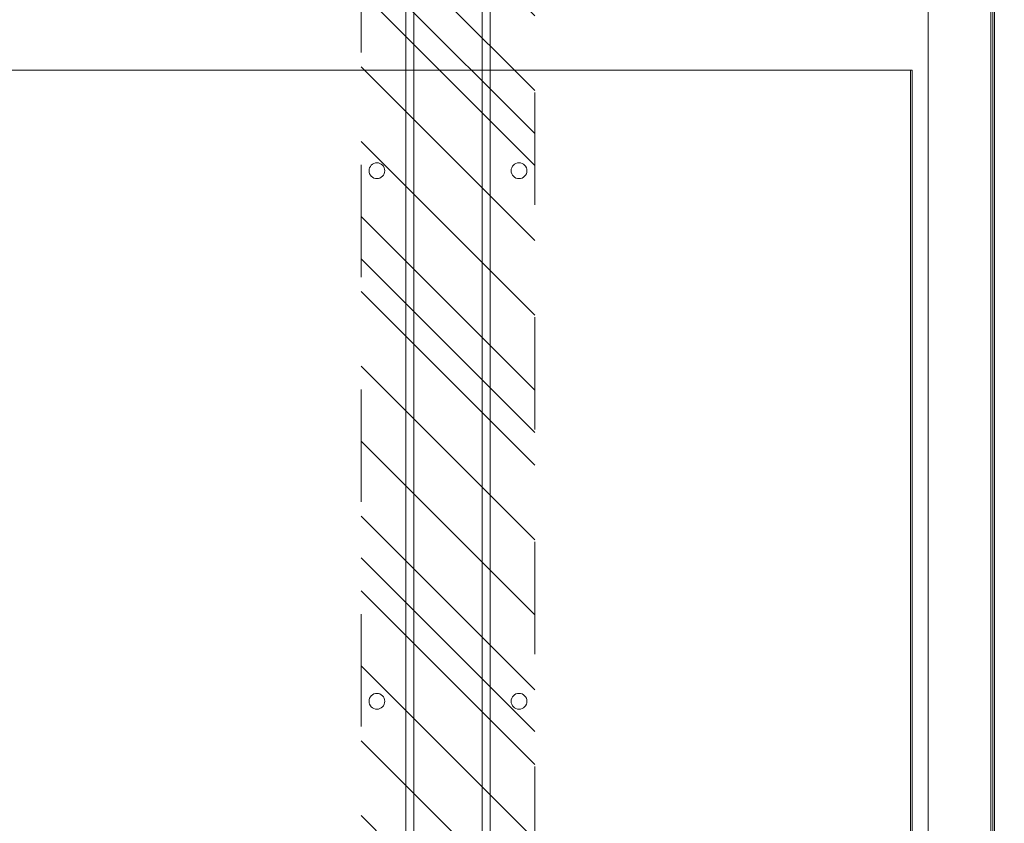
# Model space of a CAD drawing. Header units: inches. Extents: x -416 to -272, y -73 to 47.
# Tile 102 of 206: x -355 to -344, y 8 to 17. Entities that reach past the tile are written whole.
import ezdxf

# ---------------------------------------------------------------- set-up
doc = ezdxf.new("R2010")
doc.units = ezdxf.units.IN
doc.header["$LTSCALE"] = 32
doc.header["$MEASUREMENT"] = 0
doc.linetypes.add('Dash Style-1', pattern=[0.083328, 0.041656, -0.041672])
for name, color, linetype, lineweight in [('DashLine', 7, 'Continuous', 13), ('DashLineFill', 7, 'Dash Style-1', 13), ('Drawing', 7, 'Continuous', 18), ('None', 7, 'Continuous', 18), ('SolidLine', 7, 'Continuous', 15)]:
    doc.layers.add(name, color=color, linetype=linetype, lineweight=lineweight)

# ---------------------------------------------------------------- blocks, each defined once
blk = doc.blocks.new('Group-13')
at = {"layer": 'SolidLine', "flags": 128}
for points in [[(0, 0), (47.992, 0), (47.992, -17.992), (0, -17.992)], [(0.748, -0.02), (47.244, -0.02), (47.244, -0.768), (0.748, -0.768)]]:
    blk.add_lwpolyline(points, close=True, dxfattribs=at)
blk = doc.blocks.new('Group-14')
at = {"layer": 'None'}
blk.add_blockref('Group-13', (0, 0), dxfattribs=at)
blk = doc.blocks.new('SL Leg Credenza (2D)-2')
at = {"layer": 'None'}
blk.add_blockref('Group-14', (0, 0), dxfattribs=at)
at = {"layer": 'Drawing', "color": 0, "flags": 1}
for tag in ['Catalog', 'Option1', 'Option2', 'Option3', 'Option4', 'Option5', 'Option6', 'Option7', 'Option8', 'Option9', 'Option10', 'Option11', 'Option12', 'Custom', 'Tag', 'FinishGroup', 'Discount', 'Item1', 'Item2', 'Item3', 'Item4', 'Item5', 'Item6', 'Item7', 'Item8', 'Item9', 'Item10', 'Item11', 'Item12', 'Item13', 'Item14', 'Item15', 'Item16', 'Item17', 'Item18', 'Item19', 'Item20', 'Item21', 'Item22', 'Item23', 'Item24', 'Item25']:
    blk.add_attdef(tag, (-12.874, 13.493), '', height=0.00709, dxfattribs=at)
blk = doc.blocks.new('Group-15')
at = {"layer": 'DashLineFill', "linetype": 'Continuous', "lineweight": 13}
h = blk.add_hatch(dxfattribs=at)
h.set_pattern_fill('Steel', color=253, style=0, pattern_type=2)
h.set_pattern_definition([(45, (0, 0), (-1.61302, 1.93572), []), (45, (-1.0608, 1.0608), (-0.472346, 0.416761), [])])
h.paths.add_polyline_path([(2.996, -7.5), (2.996, -5.438), (44.996, -5.438), (44.996, -7.5)])
at = {"layer": 'DashLine', "flags": 128}
for points in [[(2.996, -6.063), (2.996, -5.969), (44.996, -5.969), (44.996, -6.063)], [(2.996, -6.969), (2.996, -6.875), (44.996, -6.875), (44.996, -6.969)]]:
    blk.add_lwpolyline(points, close=True, dxfattribs=at)
at = {"layer": 'DashLineFill', "flags": 128}
blk.add_lwpolyline([(2.996, -7.5), (2.996, -5.438), (44.996, -5.438), (44.996, -7.5)], close=True, dxfattribs=at)
at = {"layer": 'SolidLine', "flags": 128}
for points in [[(31.099, -5.625, -0.414214), (31.193, -5.531, -0.414214), (31.287, -5.625, -0.414214), (31.193, -5.719, -0.414214)], [(37.398, -5.625, -0.414214), (37.492, -5.531, -0.414214), (37.586, -5.625, -0.414214), (37.492, -5.719, -0.414214)], [(31.099, -7.313, -0.414214), (31.193, -7.219, -0.414214), (31.287, -7.313, -0.414214), (31.193, -7.406, -0.414214)], [(37.398, -7.313, -0.414214), (37.492, -7.219, -0.414214), (37.586, -7.313, -0.414214), (37.492, -7.406, -0.414214)]]:
    blk.add_lwpolyline(points, format="xyb", close=True, dxfattribs=at)
blk = doc.blocks.new('Group-18')
at = {"layer": 'SolidLine', "flags": 128}
for points in [[(0, 0), (47.992, 0), (47.992, -17.992), (0, -17.992)], [(0.748, -0.02), (47.244, -0.02), (47.244, -0.768), (0.748, -0.768)]]:
    blk.add_lwpolyline(points, close=True, dxfattribs=at)
at = {"layer": 'None'}
blk.add_blockref('Group-15', (0, 0), dxfattribs=at)
blk = doc.blocks.new('Group-19')
at = {"layer": 'None'}
blk.add_blockref('Group-18', (0, 0), dxfattribs=at)
blk = doc.blocks.new('SL Leg Credenza (2D)-3')
at = {"layer": 'None'}
blk.add_blockref('Group-19', (0, 0), dxfattribs=at)
at = {"layer": 'Drawing', "color": 0, "flags": 1}
for tag in ['Catalog', 'Option1', 'Option2', 'Option3', 'Option4', 'Option5', 'Option6', 'Option7', 'Option8', 'Option9', 'Option10', 'Option11', 'Option12', 'Custom', 'Tag', 'FinishGroup', 'Discount', 'Item1', 'Item2', 'Item3', 'Item4', 'Item5', 'Item6', 'Item7', 'Item8', 'Item9', 'Item10', 'Item11', 'Item12', 'Item13', 'Item14', 'Item15', 'Item16', 'Item17', 'Item18', 'Item19', 'Item20', 'Item21', 'Item22', 'Item23', 'Item24', 'Item25']:
    blk.add_attdef(tag, (-5.43, 13.493), '', height=0.00709, dxfattribs=at)
blk = doc.blocks.new('Group-88')
at = {"layer": 'SolidLine', "flags": 128}
blk.add_lwpolyline([(1.114, -30), (1.114, -2.559), (1.134, -2.559), (1.134, -30)], close=True, dxfattribs=at)
blk = doc.blocks.new('Group-96')
at = {"layer": 'DashLine', "flags": 128}
blk.add_lwpolyline([(1.114, -2.559), (70.894, -2.559), (70.894, -30), (1.114, -30)], close=True, dxfattribs=at)
at = {"layer": 'SolidLine', "flags": 128}
blk.add_lwpolyline([(1.114, -2.559), (70.894, -2.559), (70.894, -30), (1.114, -30)], close=True, dxfattribs=at)
at = {"layer": 'None'}
blk.add_blockref('Group-88', (0, 0), dxfattribs=at)
blk = doc.blocks.new('Group-99')
at = {"layer": 'None'}
blk.add_blockref('Group-96', (0, 0), dxfattribs=at)
blk = doc.blocks.new('SL Credenza Desk (2D)-2')
at = {"layer": 'None'}
blk.add_blockref('Group-99', (0, 0), dxfattribs=at)
at = {"layer": 'Drawing', "color": 0, "flags": 1}
for tag in ['Catalog', 'Custom', 'FinishGroup', 'Discount', 'Item2', 'Item3', 'Item6', 'Item8', 'Item9', 'Item10', 'Item12', 'Item13', 'Item16', 'Item18', 'Item19', 'Item20', 'Item21', 'Item22', 'Item23', 'Item24', 'Item25', 'Option1', 'Option2', 'Option3', 'Option4', 'Option5', 'Option6', 'Option7', 'Option8', 'Option9', 'Option10', 'Option11', 'Option12', 'Tag', 'Item1', 'Item4', 'Item5', 'Item7', 'Item11', 'Item14', 'Item15', 'Item17']:
    blk.add_attdef(tag, (-56.289, 1.485), '', height=0.00709, dxfattribs=at)
blk = doc.blocks.new('Group-100')
at = {"layer": 'Drawing', "rotation": 180}
blk.add_blockref('SL Credenza Desk (2D)-2', (15.719, 1.485), dxfattribs=at)
at = {"layer": 'Drawing', "color": 0, "flags": 1}
for tag in ['Catalog', 'Custom', 'FinishGroup', 'Discount', 'Item2', 'Item3', 'Item6', 'Item8', 'Item9', 'Item10', 'Item12', 'Item13', 'Item16', 'Item18', 'Item19', 'Item20', 'Item21', 'Item22', 'Item23', 'Item24', 'Item25', 'Option1', 'Option2', 'Option3', 'Option4', 'Option5', 'Option6', 'Option7', 'Option8', 'Option9', 'Option10', 'Option11', 'Option12', 'Tag', 'Item1', 'Item4', 'Item5', 'Item7', 'Item11', 'Item14', 'Item15', 'Item17']:
    blk.add_attdef(tag, (-56.289, 1.485), '', height=0.00709, dxfattribs=at)

msp = doc.modelspace()

# ---------------------------------------------------------------- block references
at = {"layer": 'Drawing'}
for name, p, rotation in [('SL Leg Credenza (2D)-2', (-343.898, -1.484), 90), ('SL Leg Credenza (2D)-3', (-343.898, 46.508), 270)]:
    msp.add_blockref(name, p, dxfattribs=dict(at, rotation=rotation))

# ---------------------------------------------------------------- next in the draw order: block references
at = {"layer": 'Drawing', "color": 7}
msp.add_blockref('Group-100', (-359.459, -14.977), dxfattribs=at)

doc.saveas('drawing.dxf')
